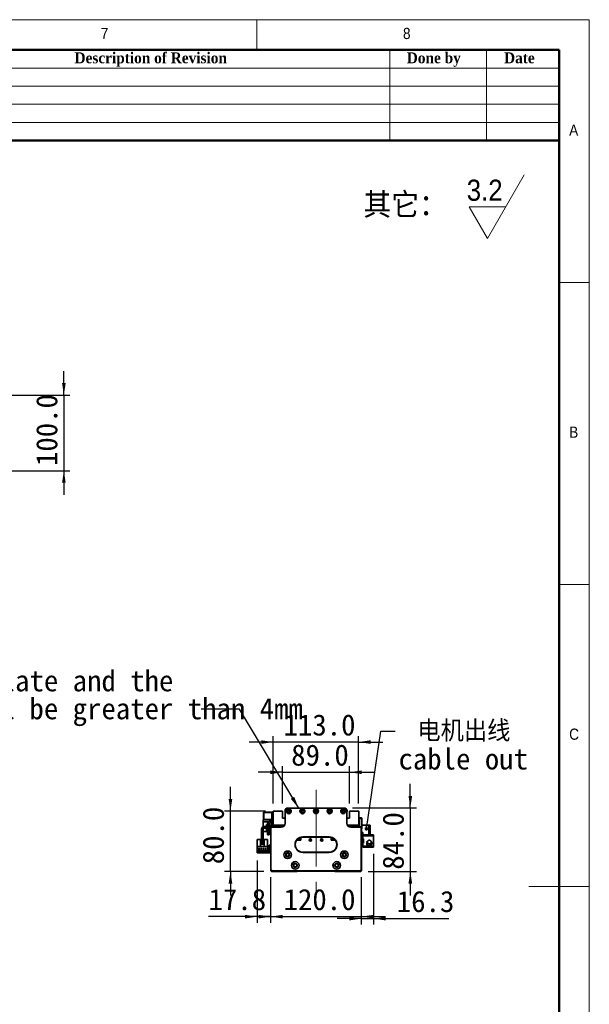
# Model space of a CAD drawing. Header units: millimetres. Extents: x 40 to 3320, y 40 to 2336.
# Tile 10 of 10: x 2566 to 3320, y 1032 to 2336. Entities that reach past the tile are written whole.
import ezdxf

# ---------------------------------------------------------------- set-up
doc = ezdxf.new("R2010")
doc.units = ezdxf.units.MM
doc.header["$LTSCALE"] = 8
doc.linetypes.add('CENTERX2', pattern=[20.32, 12.7, -2.54, 2.54, -2.54])
doc.layers.add('黑色实线', color=7, linetype='Continuous')
doc.styles.add('SLDTEXTSTYLE0', font='Gothic.ttf', dxfattribs={"width": 0.913, "bigfont": 'bigfont'})
doc.styles.add('SLDTEXTSTYLE1', font='Gothic.ttf', dxfattribs={"width": 0.913})
doc.styles.add('SLDTEXTSTYLE2', font='timesbd.ttf', dxfattribs={"width": 0.933})
doc.styles.add('SLDTEXTSTYLE8', font='txt')
doc.styles.add('SLDTEXTSTYLE9', font='txt', dxfattribs={"bigfont": 'bigfont'})
doc.dimstyles.new('SLDDIMSTYLE0', dxfattribs={"dimtxt": 28, "dimasz": 16, "dimexe": 0, "dimexo": 0.0625, "dimgap": 7, "dimtad": 2, "dimdec": 1, "dimrnd": 1e-09, "dimzin": 4, "dimdsep": 46, "dimtxsty": 'SLDTEXTSTYLE8', "dimsah": 1, "dimcen": 0.09, "dimadec": 0, "dimazin": 1, "dimtfac": 1, "dimtdec": 1, "dimtmove": 0, "dimatfit": 0, "dimfxl": 0, "dimfrac": 2, "dimtolj": 1, "dimtzin": 12, "dimarcsym": 0})
doc.dimstyles.new('SLDDIMSTYLE1', dxfattribs={"dimtxt": 28, "dimasz": 16, "dimexe": 0, "dimexo": 0.0625, "dimgap": 7, "dimtad": 2, "dimdec": 1, "dimrnd": 1e-09, "dimzin": 12, "dimdsep": 46, "dimtxsty": 'SLDTEXTSTYLE8', "dimsah": 1, "dimcen": 0.09, "dimadec": 0, "dimazin": 3, "dimtfac": 1, "dimtdec": 1, "dimtmove": 0, "dimatfit": 0, "dimfxl": 0, "dimfrac": 2, "dimtolj": 1, "dimtzin": 12, "dimarcsym": 0})
doc.dimstyles.new('SLDDIMSTYLE2', dxfattribs={"dimtxt": 0.18, "dimasz": 4.8, "dimexe": 0, "dimexo": 0.0625, "dimgap": 0, "dimtad": 0, "dimtih": 1, "dimtoh": 1, "dimdec": 0, "dimrnd": 1e-09, "dimzin": 0, "dimdsep": 46, "dimtxsty": 'Standard', "dimblk1": 'DOT', "dimblk2": 'DOT', "dimsah": 1, "dimcen": 0.09, "dimadec": 0, "dimazin": 0, "dimtfac": 4.8, "dimtdec": 0, "dimtofl": 0, "dimtmove": 0, "dimatfit": 3, "dimldrblk": 'DOT', "dimfxl": 0, "dimfrac": 2, "dimtolj": 1, "dimtzin": 0, "dimarcsym": 0})
doc.dimstyles.new('SLDDIMSTYLE3', dxfattribs={"dimtxt": 0.18, "dimasz": 16, "dimexe": 0, "dimexo": 0.0625, "dimgap": 0, "dimtad": 0, "dimtih": 1, "dimtoh": 1, "dimdec": 0, "dimrnd": 1e-09, "dimzin": 0, "dimdsep": 46, "dimtxsty": 'Standard', "dimsah": 1, "dimcen": 0.09, "dimadec": 0, "dimazin": 0, "dimtfac": 16, "dimtdec": 0, "dimtofl": 0, "dimtmove": 0, "dimatfit": 3, "dimfxl": 0, "dimfrac": 2, "dimtolj": 1, "dimtzin": 0, "dimarcsym": 0})

# ---------------------------------------------------------------- blocks, each defined once
blk = doc.blocks.new('SW_SFSYMBOL_0')
at = {"color": 0, "linetype": 'Continuous', "lineweight": 18}
for p, q in [((27.5, -42), (76, 42)), ((27.5, -42), (3.2, 0)), ((51.7, 0), (3.2, 0))]:
    blk.add_line(p, q, dxfattribs=at)
at = {"color": 0, "linetype": 'Continuous', "lineweight": 18, "insert": (0, 35.8), "char_height": 28, "attachment_point": 1, "style": 'SLDTEXTSTYLE1'}
blk.add_mtext('3.2', dxfattribs=at)
blk = doc.blocks.new('_D')
at = {"layer": '黑色实线'}
for p, q in [((2898.2, 1200.3), (2898.2, 1140.1)), ((3018.2, 1200.3), (3018.2, 1140.1)), ((2898.2, 1148.1), (2866.2, 1148.1)), ((2898.2, 1148.1), (3018.2, 1148.1)), ((3018.2, 1148.1), (3050.2, 1148.1))]:
    blk.add_line(p, q, dxfattribs=at)
for points in [[(2898.2, 1148.1), (2882.2, 1150.5), (2882.2, 1145.7)], [(3018.2, 1148.1), (3034.2, 1145.7), (3034.2, 1150.5)]]:
    blk.add_solid(points, dxfattribs=at)
at = {"layer": '黑色实线', "insert": (2915.3, 1184.8), "char_height": 28, "attachment_point": 1, "style": 'SLDTEXTSTYLE8'}
blk.add_mtext('120.0', dxfattribs=at)
blk = doc.blocks.new('_D_1')
at = {"layer": '黑色实线'}
for p, q in [((2880.4, 1222.5), (2880.4, 1140.1)), ((2898.2, 1200.3), (2898.2, 1140.1)), ((2880.4, 1148.1), (2816, 1148.1)), ((2880.4, 1148.1), (2898.2, 1148.1)), ((2898.2, 1148.1), (2930.2, 1148.1))]:
    blk.add_line(p, q, dxfattribs=at)
for points in [[(2880.4, 1148.1), (2864.4, 1150.5), (2864.4, 1145.7)], [(2898.2, 1148.1), (2914.2, 1145.7), (2914.2, 1150.5)]]:
    blk.add_solid(points, dxfattribs=at)
at = {"layer": '黑色实线', "insert": (2816, 1184.8), "char_height": 28, "attachment_point": 1, "style": 'SLDTEXTSTYLE8'}
blk.add_mtext('17.8', dxfattribs=at)
blk = doc.blocks.new('_D_2')
at = {"layer": '黑色实线'}
for p, q in [((3034.5, 1231.1), (3034.5, 1137.5)), ((3018.2, 1200.3), (3018.2, 1137.5)), ((3018.2, 1145.5), (2986.2, 1145.5)), ((3018.2, 1145.5), (3034.5, 1145.5)), ((3034.5, 1145.5), (3134.2, 1145.5))]:
    blk.add_line(p, q, dxfattribs=at)
for points in [[(3018.2, 1145.5), (3002.2, 1147.9), (3002.2, 1143.1)], [(3034.5, 1145.5), (3050.5, 1143.1), (3050.5, 1147.9)]]:
    blk.add_solid(points, dxfattribs=at)
at = {"layer": '黑色实线', "insert": (3065.2, 1182.2), "char_height": 28, "attachment_point": 1, "style": 'SLDTEXTSTYLE8'}
blk.add_mtext('16.3', dxfattribs=at)
blk = doc.blocks.new('_D_3')
at = {"layer": '黑色实线'}
for p, q in [((3083.1, 1292), (3083.1, 1324)), ((3006.4, 1292), (3091.1, 1292)), ((3083.1, 1292), (3083.1, 1208)), ((3027.4, 1208), (3091.1, 1208)), ((3083.1, 1208), (3083.1, 1176))]:
    blk.add_line(p, q, dxfattribs=at)
for points in [[(3083.1, 1292), (3085.5, 1308), (3080.7, 1308)], [(3083.1, 1208), (3080.7, 1192), (3085.5, 1192)]]:
    blk.add_solid(points, dxfattribs=at)
at = {"layer": '黑色实线', "insert": (3046.4, 1210.3), "char_height": 28, "attachment_point": 1, "rotation": 90, "style": 'SLDTEXTSTYLE8'}
blk.add_mtext('84.0', dxfattribs=at)
blk = doc.blocks.new('_D_4')
at = {"layer": '黑色实线'}
for p, q in [((2845, 1288), (2845, 1320)), ((2891.6, 1288), (2837, 1288)), ((2845, 1208), (2845, 1288)), ((2889.1, 1208), (2837, 1208)), ((2845, 1208), (2845, 1176))]:
    blk.add_line(p, q, dxfattribs=at)
for points in [[(2845, 1288), (2847.4, 1304), (2842.6, 1304)], [(2845, 1208), (2842.6, 1192), (2847.4, 1192)]]:
    blk.add_solid(points, dxfattribs=at)
at = {"layer": '黑色实线', "insert": (2808.3, 1217.5), "char_height": 28, "attachment_point": 1, "rotation": 90, "style": 'SLDTEXTSTYLE8'}
blk.add_mtext('80.0', dxfattribs=at)
blk = doc.blocks.new('_D_5')
at = {"layer": '黑色实线'}
for p, q in [((2913.7, 1298.1), (2913.7, 1347.3)), ((3002.7, 1298.1), (3002.7, 1347.3)), ((2913.7, 1339.3), (2881.7, 1339.3)), ((2913.7, 1339.3), (3002.7, 1339.3)), ((3002.7, 1339.3), (3034.7, 1339.3))]:
    blk.add_line(p, q, dxfattribs=at)
for points in [[(2913.7, 1339.3), (2897.7, 1341.7), (2897.7, 1336.9)], [(3002.7, 1339.3), (3018.7, 1336.9), (3018.7, 1341.7)]]:
    blk.add_solid(points, dxfattribs=at)
at = {"layer": '黑色实线', "insert": (2925.4, 1376.1), "char_height": 28, "attachment_point": 1, "style": 'SLDTEXTSTYLE8'}
blk.add_mtext('89.0', dxfattribs=at)
blk = doc.blocks.new('_D_6')
at = {"layer": '黑色实线'}
for p, q in [((2901.7, 1298.1), (2901.7, 1387.3)), ((3014.7, 1298.1), (3014.7, 1387.3)), ((2901.7, 1379.3), (2869.7, 1379.3)), ((3014.7, 1379.3), (2901.7, 1379.3)), ((3014.7, 1379.3), (3046.7, 1379.3))]:
    blk.add_line(p, q, dxfattribs=at)
for points in [[(2901.7, 1379.3), (2885.7, 1381.7), (2885.7, 1376.9)], [(3014.7, 1379.3), (3030.7, 1376.9), (3030.7, 1381.7)]]:
    blk.add_solid(points, dxfattribs=at)
at = {"layer": '黑色实线', "insert": (2915.3, 1416), "char_height": 28, "attachment_point": 1, "style": 'SLDTEXTSTYLE8'}
blk.add_mtext('113.0', dxfattribs=at)
blk = doc.blocks.new('SW_NOTE_3')
at = {"layer": '黑色实线', "color": 0, "char_height": 28, "attachment_point": 1}
for s, insert, style in [(' 电机出线', (4.6, 14.3), 'SLDTEXTSTYLE9'), ('cable out', (4.6, -22.7), 'SLDTEXTSTYLE8')]:
    blk.add_mtext(s, dxfattribs=dict(at, insert=insert, style=style))
blk = doc.blocks.new('_DOT')
at = {"color": 0, "linetype": 'ByBlock', "lineweight": -2}
blk.add_line((-0.5, 0), (-1, 0), dxfattribs=at)
at = {"color": 0, "linetype": 'ByBlock', "const_width": 0.5}
blk.add_lwpolyline([(-0.25, 0, 1), (0.25, 0, 1)], format="xyb", close=True, dxfattribs=at)
blk = doc.blocks.new('SW_NOTE_4')
at = {"layer": '黑色实线', "color": 0, "char_height": 28, "attachment_point": 1, "style": 'SLDTEXTSTYLE8'}
for s, insert in [('The distance between the load plate and the ', (-856, 51.5)), ('steel belt protection belt shall be greater than 4mm', (-856, 14.5))]:
    blk.add_mtext(s, dxfattribs=dict(at, insert=insert))
blk = doc.blocks.new('_D_11')
at = {"layer": '黑色实线'}
for p, q in [((2624.5, 1838.7), (2624.5, 1870.7)), ((2489.2, 1838.7), (2632.5, 1838.7)), ((2624.5, 1838.7), (2624.5, 1738.7)), ((2489.2, 1738.7), (2632.5, 1738.7)), ((2624.5, 1738.7), (2624.5, 1706.7))]:
    blk.add_line(p, q, dxfattribs=at)
for points in [[(2624.5, 1838.7), (2626.9, 1854.7), (2622.1, 1854.7)], [(2624.5, 1738.7), (2622.1, 1722.7), (2626.9, 1722.7)]]:
    blk.add_solid(points, dxfattribs=at)
at = {"layer": '黑色实线', "insert": (2587.8, 1744.9), "char_height": 28, "attachment_point": 1, "rotation": 90, "style": 'SLDTEXTSTYLE8'}
blk.add_mtext('100.0', dxfattribs=at)

msp = doc.modelspace()

# ---------------------------------------------------------------- linework, layer by layer
at = {"color": 7, "linetype": 'Continuous', "lineweight": 18}
for p, q in [((3320, 2336), (40, 2336)), ((2880, 2296), (2880, 2336)), ((3320, 40), (3320, 2336)), ((80, 2296), (3280, 2296)), ((3056, 2296), (3056, 2176)), ((3184, 2296), (3184, 2176)), ((3280, 2296), (3280, 2176)), ((3280, 2296), (3280, 80)), ((2320, 2272), (3280, 2272)), ((2320, 2248), (3280, 2248)), ((2320, 2224), (3280, 2224)), ((2320, 2200), (3280, 2200)), ((3320, 1988), (3280, 1988)), ((3280, 1588), (3320, 1588)), ((3320, 1188), (3240, 1188))]:
    msp.add_line(p, q, dxfattribs=at)
at = {"color": 7, "linetype": 'Continuous', "lineweight": 50}
for p, q in [((3280, 2296), (80, 2296)), ((3280, 2296), (3280, 80)), ((3280, 2176), (2320, 2176))]:
    msp.add_line(p, q, dxfattribs=at)
at = {"color": 7, "linetype": 'Continuous', "lineweight": 35}
for p, q in [((2920.25, 1291.96), (2996.25, 1291.96)), ((2920.25, 1291.96), (2920.25, 1291.66)), ((2996.25, 1291.66), (2920.25, 1291.66)), ((2996.25, 1291.96), (2996.25, 1291.66)), ((2889.05, 1286.46), (2888.75, 1286.16)), ((2889.05, 1286.16), (2888.75, 1286.03)), ((2888.75, 1286.03), (2888.75, 1286.16)), ((2888.75, 1276.88), (2888.75, 1286.03)), ((2889.05, 1286.46), (2889.05, 1286.16)), ((2889.05, 1286.46), (2899.75, 1286.46)), ((2889.05, 1286.16), (2889.05, 1276.76)), ((2899.75, 1286.16), (2889.05, 1286.16)), ((2899.75, 1285.46), (2899.75, 1286.46)), ((2899.75, 1286.46), (2901.75, 1286.46)), ((2899.75, 1285.46), (2899.75, 1276.96)), ((2901.75, 1285.46), (2899.75, 1285.46)), ((2901.75, 1287.96), (2901.75, 1269.46)), ((2913.75, 1287.96), (2901.75, 1287.96)), ((2913.75, 1278.46), (2913.75, 1287.96)), ((2917.25, 1278.46), (2913.75, 1278.46)), ((2917.22, 1289.16), (2917.22, 1287.16)), ((2917.22, 1289.16), (2917.25, 1289.16)), ((2917.22, 1287.16), (2917.25, 1287.16)), ((2917.25, 1271.96), (2917.25, 1288.96)), ((2917.25, 1288.96), (2917.55, 1288.96)), ((2917.55, 1288.96), (2917.55, 1271.96)), ((2998.95, 1271.96), (2998.95, 1288.96)), ((2999.25, 1288.96), (2998.95, 1288.96)), ((2999.24, 1289.16), (2999.27, 1289.16)), ((2999.25, 1288.96), (2999.25, 1271.96)), ((2999.27, 1287.16), (2999.25, 1287.16)), ((3002.75, 1278.46), (2999.25, 1278.46)), ((2999.27, 1289.16), (2999.27, 1287.16)), ((3002.75, 1287.96), (3002.75, 1278.46)), ((3014.75, 1287.96), (3002.75, 1287.96)), ((3014.75, 1269.46), (3014.75, 1287.96)), ((3014.75, 1278.96), (3018.45, 1278.96)), ((3018.45, 1277.96), (3014.75, 1277.96)), ((3018.45, 1277.96), (3018.45, 1278.96)), ((3018.45, 1278.96), (3018.75, 1278.66)), ((3018.75, 1277.83), (3018.45, 1277.96)), ((3018.45, 1264.96), (3018.45, 1277.96)), ((3018.75, 1278.66), (3018.75, 1277.83)), ((2888.45, 1273.86), (2888.45, 1276.46)), ((2888.45, 1276.46), (2899.75, 1276.46)), ((2888.45, 1273.86), (2896.11, 1273.86)), ((2888.45, 1267.21), (2888.45, 1273.86)), ((2888.75, 1276.76), (2888.75, 1276.88)), ((2889.05, 1276.76), (2888.75, 1276.88)), ((2888.75, 1276.76), (2889.05, 1276.46)), ((2889.05, 1276.76), (2899.75, 1276.76)), ((2889.05, 1276.76), (2889.05, 1276.46)), ((2898.25, 1267.46), (2889.75, 1267.46)), ((2898.25, 1265.46), (2889.75, 1265.46)), ((2892.75, 1269.96), (2894.25, 1269.96)), ((2892.75, 1267.46), (2892.75, 1269.96)), ((2892.75, 1260.96), (2892.75, 1265.46)), ((2894.25, 1270.48), (2894.25, 1267.46)), ((2894.25, 1265.46), (2894.25, 1264.46)), ((2896.25, 1270.46), (2896.25, 1267.46)), ((2896.25, 1269.96), (2897.75, 1269.96)), ((2896.25, 1265.46), (2896.25, 1264.46)), ((2897.75, 1269.96), (2897.75, 1267.46)), ((2897.75, 1265.46), (2897.75, 1260.96)), ((2898.55, 1265.46), (2898.25, 1265.46)), ((2898.25, 1210.46), (2898.25, 1265.46)), ((2898.55, 1265.46), (2898.55, 1210.58)), ((2899.75, 1276.96), (2901.75, 1276.96)), ((2899.75, 1275.96), (2899.75, 1276.96)), ((2901.75, 1275.96), (2899.75, 1275.96)), ((2899.75, 1275.96), (2899.75, 1268.96)), ((2899.75, 1266.66), (2899.75, 1266.96)), ((2899.75, 1266.96), (2912.25, 1266.96)), ((2912.25, 1266.66), (2899.75, 1266.66)), ((2901.75, 1269.46), (2916.58, 1269.46)), ((2901.75, 1269.46), (2901.75, 1268.96)), ((2902.05, 1266.96), (2902.05, 1269.46)), ((2902.75, 1268.46), (2903.75, 1269.46)), ((2902.75, 1268.46), (2902.75, 1266.96)), ((2903.35, 1267.41), (2904.3, 1268.36)), ((2903.35, 1266.96), (2903.35, 1267.41)), ((2915.72, 1268.36), (2904.3, 1268.36)), ((2912.25, 1266.66), (2912.25, 1266.96)), ((2914.67, 1269.46), (2914.88, 1269.25)), ((2916.25, 1268.96), (2915.58, 1268.96)), ((2917.55, 1271.96), (2917.25, 1271.96)), ((2999.25, 1271.96), (2998.95, 1271.96)), ((2999.92, 1269.46), (3014.75, 1269.46)), ((3000.91, 1268.96), (3000.25, 1268.96)), ((3012.2, 1268.36), (3000.78, 1268.36)), ((3001.82, 1269.46), (3001.61, 1269.25)), ((3004.25, 1266.96), (3016.75, 1266.96)), ((3004.25, 1266.96), (3004.25, 1266.66)), ((3016.75, 1266.66), (3004.25, 1266.66)), ((3012.2, 1268.36), (3013.15, 1267.41)), ((3013.75, 1268.46), (3012.75, 1269.46)), ((3013.15, 1266.96), (3013.15, 1267.41)), ((3015.25, 1268.46), (3013.75, 1268.46)), ((3013.75, 1266.96), (3013.75, 1268.46)), ((3014.75, 1276.46), (3015.25, 1276.46)), ((3015.25, 1269.46), (3014.75, 1269.46)), ((3015.25, 1276.46), (3015.25, 1268.46)), ((3016.75, 1266.96), (3016.75, 1266.66)), ((3017.95, 1210.58), (3017.95, 1265.46)), ((3018.25, 1265.46), (3017.95, 1265.46)), ((3018.25, 1265.46), (3018.25, 1210.46)), ((3018.25, 1264.96), (3018.45, 1264.96)), ((3018.75, 1265.08), (3018.45, 1264.96)), ((3018.45, 1263.96), (3018.45, 1264.96)), ((3018.75, 1277.83), (3018.75, 1265.08)), ((3028.15, 1269.46), (3018.75, 1269.46)), ((3018.75, 1265.08), (3018.75, 1264.26)), ((3028.15, 1256.46), (3028.15, 1269.46)), ((3028.15, 1269.46), (3030.15, 1269.46)), ((3030.15, 1269.46), (3030.15, 1256.46)), ((2886.25, 1263.96), (2886.25, 1244.96)), ((2888.25, 1263.96), (2888.25, 1244.96)), ((2888.45, 1260.96), (2888.45, 1264.71)), ((2892.75, 1260.96), (2888.45, 1260.96)), ((2894.25, 1264.46), (2896.25, 1264.46)), ((2894.25, 1256.46), (2894.25, 1264.46)), ((2896.25, 1256.46), (2894.25, 1256.46)), ((2896.25, 1264.46), (2896.25, 1256.46)), ((2898.25, 1260.96), (2897.75, 1260.96)), ((2936.15, 1250.6), (2936.15, 1252.34)), ((2936.75, 1251.06), (2936.75, 1252.62)), ((2938.25, 1249.56), (2938.25, 1253.14)), ((2940.75, 1253.76), (2975.75, 1253.76)), ((2940.75, 1253.76), (2940.75, 1253.46)), ((2975.75, 1253.46), (2940.75, 1253.46)), ((2975.75, 1253.76), (2975.75, 1253.46)), ((2978.25, 1253.14), (2978.25, 1249.56)), ((2979.25, 1252.82), (2979.25, 1249.66)), ((2980.05, 1252.49), (2980.05, 1250.76)), ((2980.35, 1250.6), (2980.35, 1252.34)), ((3018.45, 1263.96), (3018.25, 1263.96)), ((3020.15, 1259.46), (3018.25, 1259.46)), ((3018.75, 1264.26), (3018.45, 1263.96)), ((3020.15, 1256.46), (3020.15, 1259.46)), ((3028.15, 1256.46), (3020.15, 1256.46)), ((3020.15, 1256.46), (3020.15, 1255.26)), ((3020.15, 1251.26), (3020.15, 1255.26)), ((3020.15, 1255.26), (3034.55, 1255.26)), ((3026.15, 1256.46), (3026.15, 1256.26)), ((3034.55, 1256.26), (3026.15, 1256.26)), ((3030.15, 1256.46), (3028.15, 1256.46)), ((3034.55, 1256.26), (3034.55, 1255.26)), ((3034.55, 1255.26), (3034.55, 1241.26)), ((2880.45, 1250.15), (2884.75, 1250.15)), ((2880.45, 1250.15), (2880.45, 1240.85)), ((2894.05, 1240.85), (2880.45, 1240.85)), ((2880.45, 1240.85), (2880.45, 1234.65)), ((2884.75, 1241.15), (2884.75, 1250.15)), ((2889.75, 1241.15), (2884.75, 1241.15)), ((2886.25, 1243.96), (2886.25, 1244.96)), ((2886.25, 1244.96), (2888.25, 1244.96)), ((2888.25, 1243.96), (2886.25, 1243.96)), ((2888.25, 1244.96), (2888.25, 1243.96)), ((2889.75, 1250.15), (2889.75, 1241.15)), ((2889.75, 1250.15), (2894.05, 1250.15)), ((2894.05, 1250.15), (2894.05, 1240.85)), ((2894.05, 1234.65), (2894.05, 1240.85)), ((2896.25, 1241.65), (2896.25, 1242.65)), ((2896.25, 1242.65), (2898.25, 1242.65)), ((2898.25, 1241.65), (2896.25, 1241.65)), ((2896.25, 1233.65), (2896.25, 1241.65)), ((2932.82, 1249.56), (2938.25, 1249.56)), ((2932.9, 1249.66), (2938.25, 1249.66)), ((2935.5, 1249.96), (2933.15, 1249.96)), ((2936.15, 1250.6), (2935.5, 1249.96)), ((2935.65, 1249.96), (2935.5, 1249.96)), ((2935.65, 1249.96), (2936.75, 1251.06)), ((2978.25, 1249.66), (2983.59, 1249.66)), ((2978.25, 1249.56), (2983.67, 1249.56)), ((2980.05, 1250.76), (2980.85, 1249.96)), ((2980.99, 1249.96), (2980.35, 1250.6)), ((2980.99, 1249.96), (2980.85, 1249.96)), ((2983.35, 1249.96), (2980.99, 1249.96)), ((3021.15, 1251.26), (3020.15, 1251.26)), ((3020.15, 1251.26), (3020.15, 1250.76)), ((3020.15, 1250.76), (3020.15, 1245.76)), ((3021.15, 1250.76), (3020.15, 1250.76)), ((3020.15, 1245.26), (3020.15, 1245.76)), ((3020.15, 1245.76), (3021.15, 1245.76)), ((3020.15, 1241.26), (3020.15, 1245.26)), ((3020.15, 1245.26), (3021.15, 1245.26)), ((3034.55, 1241.26), (3020.15, 1241.26)), ((3020.15, 1241.26), (3020.15, 1240.06)), ((3026.15, 1240.06), (3020.15, 1240.06)), ((3021.15, 1245.26), (3021.15, 1251.26)), ((3025.6, 1246.05), (3025.5, 1245.26)), ((3025.83, 1246.69), (3025.69, 1246.38)), ((3025.71, 1246.84), (3025.74, 1246.85)), ((3025.74, 1243.67), (3025.71, 1243.68)), ((3025.74, 1246.85), (3026.12, 1247.42)), ((3025.9, 1246.77), (3025.74, 1246.85)), ((3025.86, 1246.68), (3025.74, 1246.74)), ((3026.15, 1240.26), (3034.55, 1240.26)), ((3026.15, 1240.26), (3026.15, 1240.06)), ((3031.04, 1245.81), (3031.07, 1245.83)), ((3034.55, 1241.26), (3034.55, 1240.26)), ((2880.45, 1232.65), (2880.45, 1234.65)), ((2880.45, 1234.65), (2881.45, 1234.65)), ((2881.45, 1232.65), (2880.45, 1232.65)), ((2880.75, 1235.95), (2880.75, 1235.25)), ((2893.75, 1235.95), (2880.75, 1235.95)), ((2880.75, 1235.25), (2893.75, 1235.25)), ((2881.45, 1234.65), (2881.45, 1232.65)), ((2895.25, 1234.65), (2881.45, 1234.65)), ((2895.25, 1232.65), (2881.45, 1232.65)), ((2881.69, 1238.2), (2881.69, 1237.9)), ((2884.19, 1238.2), (2881.69, 1238.2)), ((2881.69, 1237.9), (2884.19, 1237.9)), ((2884.19, 1237.9), (2884.19, 1238.2)), ((2886.73, 1238.2), (2885.23, 1238.2)), ((2885.23, 1238.2), (2885.23, 1237.9)), ((2885.23, 1237.9), (2886.73, 1237.9)), ((2886.73, 1237.9), (2886.73, 1238.2)), ((2887.77, 1238.2), (2887.77, 1237.9)), ((2889.27, 1238.2), (2887.77, 1238.2)), ((2887.77, 1237.9), (2889.27, 1237.9)), ((2889.27, 1237.9), (2889.27, 1238.2)), ((2890.31, 1238.2), (2890.31, 1237.9)), ((2891.81, 1238.2), (2890.31, 1238.2)), ((2890.31, 1237.9), (2891.81, 1237.9)), ((2891.81, 1237.9), (2891.81, 1238.2)), ((2893.75, 1235.25), (2893.75, 1235.95)), ((2895.25, 1234.65), (2895.25, 1232.65)), ((2896.25, 1233.65), (2898.25, 1233.65)), ((2896.25, 1232.65), (2896.25, 1233.65)), ((2898.25, 1232.65), (2896.25, 1232.65)), ((2940.75, 1233.46), (2940.75, 1233.16)), ((2940.75, 1233.46), (2975.75, 1233.46)), ((2975.75, 1233.16), (2940.75, 1233.16)), ((2975.75, 1233.46), (2975.75, 1233.16)), ((2898.55, 1210.58), (2898.25, 1210.46)), ((2898.25, 1208.96), (2898.25, 1210.46)), ((2900.25, 1208.46), (2898.25, 1210.46)), ((2899.25, 1207.96), (2898.25, 1208.96)), ((2898.55, 1210.58), (2900.37, 1208.76)), ((2933.25, 1207.96), (2899.25, 1207.96)), ((2900.37, 1208.76), (2900.25, 1208.46)), ((3016.25, 1208.46), (2900.25, 1208.46)), ((2900.37, 1208.76), (3016.12, 1208.76)), ((2933.25, 1207.96), (2933.75, 1208.46)), ((2983.25, 1207.96), (2982.75, 1208.46)), ((3017.25, 1207.96), (2983.25, 1207.96)), ((3016.12, 1208.76), (3017.95, 1210.58)), ((3016.12, 1208.76), (3016.25, 1208.46)), ((3018.25, 1210.46), (3016.25, 1208.46)), ((3017.25, 1207.96), (3018.25, 1208.96)), ((3017.95, 1210.58), (3018.25, 1210.46)), ((3018.25, 1208.96), (3018.25, 1210.46))]:
    msp.add_line(p, q, dxfattribs=at)
at = {"color": 7, "linetype": 'Continuous', "lineweight": 35, "flags": 128}
msp.add_lwpolyline([(2895.25, 1232.65), (2895.83, 1232.71), (2896.25, 1232.83)], dxfattribs=at)
at = {"color": 7, "linetype": 'Continuous', "lineweight": 35}
for centre, radius in [((2922.25, 1287.71), 3.25), ((2940.25, 1287.71), 3.25), ((2958.25, 1287.71), 3.25), ((2976.25, 1287.71), 3.25), ((2994.25, 1287.71), 3.25), ((2922.25, 1287.71), 3), ((2922.25, 1287.71), 1.6), ((2922.25, 1287.71), 1.25), ((2940.25, 1287.71), 3), ((2940.25, 1287.71), 1.6), ((2940.25, 1287.71), 1.25), ((2958.25, 1287.71), 3), ((2958.25, 1287.71), 1.6), ((2958.25, 1287.71), 1.25), ((2976.25, 1287.71), 3), ((2976.25, 1287.71), 1.6), ((2976.25, 1287.71), 1.25), ((2994.25, 1287.71), 3), ((2994.25, 1287.71), 1.6), ((2994.25, 1287.71), 1.25), ((2950.75, 1249.66), 1.53), ((2950.75, 1249.66), 1.25), ((2965.75, 1249.66), 1.53), ((2965.75, 1249.66), 1.25), ((2920.75, 1229.99), 5.03), ((2920.75, 1229.99), 5), ((2920.75, 1229.99), 2.65), ((2920.75, 1229.99), 2.1), ((2995.75, 1229.99), 5.03), ((2995.75, 1229.99), 5), ((2995.75, 1229.99), 2.65), ((2995.75, 1229.99), 2.1), ((2930.75, 1215.99), 5.02), ((2930.75, 1215.99), 5), ((2930.75, 1215.99), 2.65), ((2930.75, 1215.99), 2.1), ((2985.75, 1215.99), 5.03), ((2985.75, 1215.99), 5), ((2985.75, 1215.99), 2.65), ((2985.75, 1215.99), 2.1)]:
    msp.add_circle(centre, radius, dxfattribs=at)
for centre, radius, start, end in [((2920.25, 1288.96), 3, 90, 180), ((2920.25, 1288.96), 2.7, 90, 180), ((2996.25, 1288.96), 3, 0, 90), ((2996.25, 1288.96), 2.7, 0, 90), ((2889.75, 1263.96), 3.5, 90, 180), ((2889.75, 1263.96), 1.5, 90, 180), ((2898.25, 1270.48), 4, 94.78019, 180), ((2898.25, 1270.46), 2, 94.78019, 180), ((2897.75, 1276.46), 2, 274.78019, 0), ((2897.75, 1276.44), 4, 274.78019, 300), ((2898.25, 1268.96), 1.5, 270, 0), ((2899.75, 1265.46), 1.5, 90, 180), ((2899.75, 1265.46), 1.2, 90, 180), ((2898.25, 1268.96), 3.5, 325.1501, 0), ((2912.25, 1271.96), 5.3, 270, 0), ((2912.25, 1271.96), 5, 270, 0), ((2915.58, 1269.96), 1, 224.99989, 270), ((3004.25, 1271.96), 5.3, 180, 270), ((3004.25, 1271.96), 5, 180, 270), ((3000.91, 1269.96), 1, 270, 315.00006), ((3016.75, 1265.46), 1.5, 0, 90), ((3016.75, 1265.46), 1.2, 0, 90), ((2940.75, 1243.46), 10.3, 90, 270), ((2940.75, 1243.46), 10, 90, 270), ((2975.75, 1243.46), 10.3, 270, 90), ((2975.75, 1243.46), 10, 270, 90), ((3028.75, 1245.26), 3.4, 207.88541, 44.31348), ((3028.75, 1245.26), 3.45, 237.57421, 0), ((3028.75, 1245.26), 2.5, 274.06825, 11.05475), ((3028.75, 1245.26), 2.6, 277.27427, 10.90897), ((3028.75, 1245.26), 3.45, 0, 47.89891), ((2895.25, 1235.65), 1, 270, 0)]:
    msp.add_arc(centre, radius, start, end, dxfattribs=at)
for points, knots in [([(3026.57, 1248.18), (3026.39, 1247.82), (3026.06, 1247.17), (3025.6, 1246.11), (3025.38, 1245.29), (3025.32, 1244.62), (3025.43, 1244.06), (3025.65, 1243.45), (3026.1, 1242.86), (3026.79, 1242.42), (3027.51, 1242.18), (3028.27, 1242.18), (3028.98, 1242.41), (3029.16, 1242.53), (3029.12, 1242.57), (3029.1, 1242.58)], [0, 0, 0, 0, 0.1800951, 0.3300039, 0.4496506, 0.5397462, 0.5746245, 0.6053216, 0.6784031, 0.7214106, 0.7619858, 0.8291655, 0.8886629, 0.9606031, 1, 1, 1, 1]), ([(3030.14, 1249.02), (3030.38, 1248.79), (3030.88, 1248.33), (3031.29, 1247.41), (3031.33, 1246.5), (3031.05, 1245.7), (3030.54, 1245.08), (3029.85, 1244.67), (3029.04, 1244.51), (3028.2, 1244.61), (3027.42, 1244.98), (3026.8, 1245.59), (3026.41, 1246.35), (3026.32, 1247.19), (3026.43, 1247.95), (3026.77, 1248.54), (3027.3, 1248.97), (3028.03, 1249.21), (3028.78, 1249.29), (3029.32, 1249.32), (3029.58, 1249.3), (3029.67, 1249.31), (3029.69, 1249.29), (3029.77, 1249.26), (3029.92, 1249.17), (3030.05, 1249.08), (3030.14, 1249.02)], [0, 0, 0, 0, 0.0648175, 0.1297785, 0.1897329, 0.2426197, 0.2944152, 0.3462435, 0.3987238, 0.4522001, 0.5066014, 0.5614524, 0.6160512, 0.6697734, 0.7270708, 0.7653762, 0.8036918, 0.8589091, 0.9142292, 0.9495542, 0.964002, 0.9648511, 0.965759, 0.9687104, 0.9805285, 1, 1, 1, 1]), ([(3030.97, 1244.12), (3031.07, 1244.36), (3031.27, 1244.83), (3031.31, 1245.34), (3031.22, 1245.64), (3031.2, 1245.74)], [0, 0, 0, 0, 0.43595688, 0.82676894, 1, 1, 1, 1])]:
    msp.add_open_spline(points, degree=3, knots=knots, dxfattribs=at)
at = {"layer": '黑色实线', "linetype": 'CENTERX2', "lineweight": 18}
msp.add_line((2958.25, 1316.26), (2958.25, 1159.66), dxfattribs=at)

# ---------------------------------------------------------------- block references
at = {"color": 7, "linetype": 'Continuous', "lineweight": 18}
msp.add_blockref('SW_SFSYMBOL_0', (3157.76, 2088.37), dxfattribs=at)
at = {"layer": '黑色实线'}
for name, p in [('SW_NOTE_4', (2806.39, 1423.02)), ('SW_NOTE_3', (3062.83, 1393.69))]:
    msp.add_blockref(name, p, dxfattribs=at)

# ---------------------------------------------------------------- texts
at = {"color": 7, "linetype": 'Continuous', "lineweight": 0}
for s, insert, char_height, attachment_point, style in [('7', (2673.33, 2325.17), 14.82, 1, 'SLDTEXTSTYLE1'), ('8', (3073.33, 2325.17), 14.82, 1, 'SLDTEXTSTYLE1'), ('Description of Revision', (2739.45, 2292.69), 14.4, 2, 'SLDTEXTSTYLE2'), ('Done by', (3114.15, 2292.69), 14.4, 2, 'SLDTEXTSTYLE2'), ('Date', (3227.42, 2292.69), 14.4, 2, 'SLDTEXTSTYLE2'), ('A', (3293.33, 2197.17), 14.82, 1, 'SLDTEXTSTYLE1'), ('B', (3293.33, 1797.17), 14.82, 1, 'SLDTEXTSTYLE1'), ('C', (3293.33, 1397.17), 14.82, 1, 'SLDTEXTSTYLE1')]:
    msp.add_mtext(s, dxfattribs=dict(at, insert=insert, char_height=char_height, attachment_point=attachment_point, style=style))
at = {"color": 7, "linetype": 'Continuous', "lineweight": 18, "insert": (3020.93, 2106.38), "char_height": 29.633, "attachment_point": 1, "style": 'SLDTEXTSTYLE0'}
msp.add_mtext('其它：', dxfattribs=at)

# ---------------------------------------------------------------- dimensions: what is measured, and where the dimension line sits
at = {"layer": '黑色实线'}
for base, p1, p2, picture, middle in [((2624.53, 1738.7), (2479.03, 1838.7), (2479.03, 1738.7), '_D_11', (2624.53, 1789.47)), ((2845.03, 1287.96), (2899.25, 1207.96), (2901.75, 1287.96), '_D_4', (2845.03, 1251.99)), ((3083.14, 1207.96), (2996.25, 1291.96), (3017.25, 1207.96), '_D_3', (3083.14, 1244.82))]:
    dim = msp.add_linear_dim(base=base, p1=p1, p2=p2, angle=90, dimstyle='SLDDIMSTYLE0', dxfattribs=at)
    dim.commit()
    dim.dimension.update_dxf_attribs({"geometry": picture, "text_midpoint": middle, "dimtype": 160})
for base, p1, p2, dimstyle, picture, middle in [((2901.75, 1379.27), (3014.75, 1287.96), (2901.75, 1287.96), 'SLDDIMSTYLE0', '_D_6', (2959.87, 1379.27)), ((3002.75, 1339.35), (2913.75, 1287.96), (3002.75, 1287.96), 'SLDDIMSTYLE0', '_D_5', (2959.87, 1339.35)), ((3034.55, 1145.51), (3018.25, 1210.46), (3034.55, 1241.26), 'SLDDIMSTYLE1', '_D_2', (3099.72, 1145.51)), ((2898.25, 1148.11), (2880.45, 1232.65), (2898.25, 1210.46), 'SLDDIMSTYLE1', '_D_1', (2850.53, 1148.11)), ((3018.25, 1148.11), (2898.25, 1210.46), (3018.25, 1210.46), 'SLDDIMSTYLE0', '_D', (2959.95, 1148.11))]:
    dim = msp.add_linear_dim(base=base, p1=p1, p2=p2, dimstyle=dimstyle, dxfattribs=at)
    dim.commit()
    dim.dimension.update_dxf_attribs({"geometry": picture, "text_midpoint": middle, "dimtype": 160})

# ---------------------------------------------------------------- leaders
for points, dimstyle in [([(2935.33, 1291.66), (2857.19, 1423.02), (2806.39, 1423.02)], 'SLDDIMSTYLE3'), ([(3024.89, 1264.47), (3044.08, 1393.69), (3062.83, 1393.69)], 'SLDDIMSTYLE2')]:
    msp.add_leader(points, dimstyle=dimstyle, dxfattribs=at)

doc.saveas('drawing.dxf')
